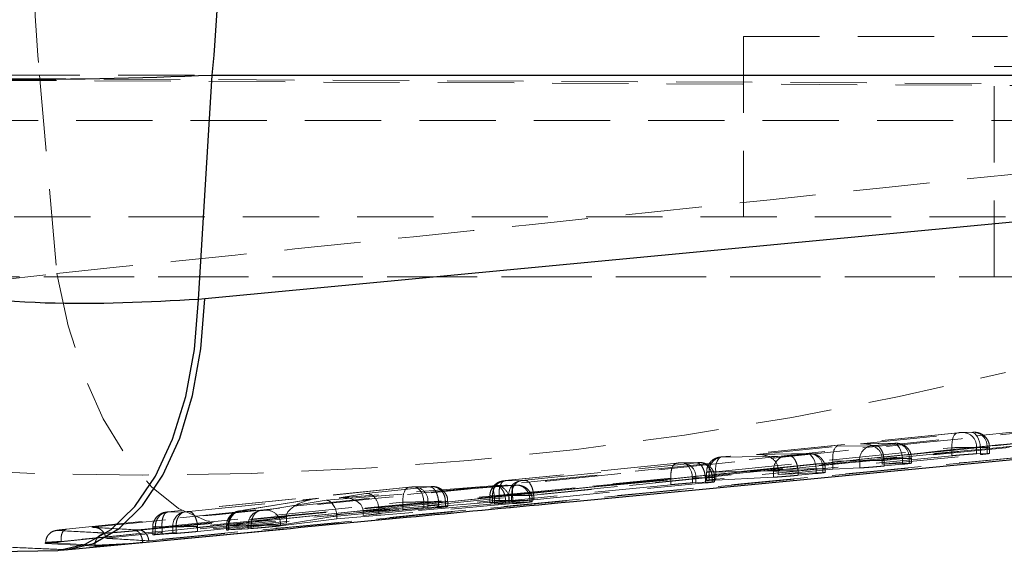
# Model space of a CAD drawing. Header units: millimetres. Extents: x 27 to 395, y 15 to 279.
# Tile 11 of 30: x 113.81 to 130.2, y 97.52 to 106.4. Entities that reach past the tile are written whole.
import ezdxf

# ---------------------------------------------------------------- set-up
doc = ezdxf.new("R2010")
doc.units = ezdxf.units.MM
doc.linetypes.add('HIDDEN', pattern=[1.905, 1.27, -0.635])

msp = doc.modelspace()

# ---------------------------------------------------------------- linework, layer by layer
at = {"color": 7, "linetype": 'HIDDEN', "lineweight": 18}
for p, q in [((125.8582, 106.1189), (130.2586, 106.1189)), ((125.8582, 106.1189), (125.8582, 103.1189)), ((130.0315, 105.6189), (134.9798, 105.6189)), ((130.0315, 102.1189), (130.0315, 105.6189)), ((94.1005, 105.4873), (140.6687, 105.2523)), ((114.138, 105.4751), (106.0465, 105.4751)), ((146.9618, 105.2523), (107.972, 105.448)), ((114.138, 105.4751), (114.4277, 102.1756)), ((135.7673, 105.4751), (114.138, 105.4751)), ((142.6893, 104.7189), (104.0978, 104.7189)), ((111.0881, 101.7906), (114.4277, 102.1756)), ((91.3507, 102.1189), (130.0315, 102.1189)), ((101.1075, 102.1189), (130.6082, 102.1189)), ((114.4993, 97.7079), (136.9592, 100.0271)), ((115.959, 97.7234), (140.1999, 100.0431)), ((129.4296, 99.5228), (125.4965, 99.1213)), ((129.4349, 99.5231), (125.5018, 99.1216)), ((127.8089, 99.3379), (129.6607, 99.5269)), ((129.4349, 99.5231), (129.4296, 99.5228)), ((129.6792, 99.5309), (129.5035, 99.528)), ((129.6951, 99.5319), (129.5194, 99.5289)), ((129.6792, 99.5309), (129.6951, 99.5319)), ((130.283, 99.2765), (115.7337, 97.8923)), ((125.3974, 98.8726), (129.3305, 99.2741)), ((126.0744, 99.1608), (127.4187, 99.298)), ((127.4187, 99.298), (127.9913, 99.3077)), ((128.3819, 99.3475), (127.8089, 99.3379)), ((128.3979, 99.3485), (127.834, 99.339)), ((128.0598, 99.3125), (128.3634, 99.3435)), ((129.8054, 99.2779), (128.1697, 99.1109)), ((128.3979, 99.3485), (128.3819, 99.3475)), ((129.3305, 99.2741), (129.3305, 99.1405)), ((129.74, 99.2789), (129.9161, 99.2819)), ((129.74, 99.2789), (129.74, 99.1726)), ((129.8054, 99.2779), (129.8054, 99.16)), ((129.9161, 99.2819), (129.9161, 99.1797)), ((129.9558, 99.1791), (129.9558, 99.2814)), ((122.222, 98.7313), (125.082, 99.0233)), ((124.8202, 99.0228), (124.8285, 99.0235)), ((124.8297, 99.0231), (124.8202, 99.0228)), ((125.1024, 99.0277), (124.8297, 99.0231)), ((125.1184, 99.0287), (124.8456, 99.0241)), ((125.1024, 99.0277), (125.1184, 99.0285)), ((129.3305, 99.1405), (125.3974, 98.7484)), ((125.4833, 99.1176), (126.5559, 99.1357)), ((125.5018, 99.1216), (125.4965, 99.1213)), ((126.9464, 99.1755), (126.0744, 99.1608)), ((126.9624, 99.1765), (126.0995, 99.1619)), ((127.3465, 99.0269), (126.4352, 98.9339)), ((126.6244, 99.1405), (126.928, 99.1715)), ((126.9624, 99.1765), (126.9464, 99.1755)), ((127.7951, 99.0587), (127.3459, 99.0511)), ((127.3465, 99.0269), (127.3465, 98.9174)), ((127.7951, 99.0587), (127.7951, 98.9379)), ((128.1704, 98.9987), (129.8054, 99.16)), ((128.1704, 99.091), (128.6189, 99.0985)), ((128.1704, 99.091), (128.1704, 98.9987)), ((128.5081, 99.0945), (128.2045, 99.0635)), ((128.2045, 99.0635), (128.2046, 99.0635)), ((128.2046, 99.0635), (128.2046, 98.97)), ((128.5081, 99.0945), (128.5081, 98.9995)), ((128.6189, 99.0985), (128.6189, 99.0184)), ((128.6585, 99.0181), (128.6585, 99.0981)), ((129.9161, 99.1797), (129.74, 99.1726)), ((129.9424, 99.1804), (129.9161, 99.1797)), ((124.7538, 99.0179), (121.8908, 98.7256)), ((124.756, 99.0179), (121.8963, 98.7259)), ((125.247, 98.869), (125.247, 98.7298)), ((126.3596, 98.8867), (125.2866, 98.8686)), ((125.2866, 98.8686), (125.2866, 98.73)), ((125.3974, 98.8726), (125.3974, 98.7484)), ((126.3596, 98.8867), (126.3596, 98.7829)), ((126.4359, 98.9139), (127.1834, 98.9265)), ((126.4359, 98.8276), (127.3465, 98.9174)), ((126.4359, 98.9139), (126.4359, 98.8276)), ((127.1834, 98.8629), (126.4359, 98.8276)), ((127.0727, 98.9225), (126.7691, 98.8915)), ((126.7691, 98.8915), (126.7691, 98.8152)), ((126.7691, 98.8915), (126.7691, 98.8915)), ((127.0727, 98.9225), (127.0727, 98.8446)), ((127.1834, 98.9265), (127.1834, 98.8629)), ((127.2096, 98.8638), (127.1834, 98.8629)), ((127.223, 98.8628), (127.223, 98.926)), ((127.3465, 98.9174), (127.7951, 98.9379)), ((128.6189, 99.0184), (128.1704, 98.9987)), ((128.2046, 98.97), (128.5081, 98.9995)), ((128.6451, 99.0192), (128.6189, 99.0184)), ((121.7918, 98.4769), (124.6516, 98.7688)), ((121.8764, 98.7216), (122.149, 98.7262)), ((121.8963, 98.7259), (121.8914, 98.7238)), ((122.149, 98.7262), (122.1572, 98.7264)), ((125.2267, 98.7743), (122.367, 98.4824)), ((124.6516, 98.7688), (124.6516, 98.7689)), ((124.6516, 98.7688), (124.6516, 98.6586)), ((125.0091, 98.7738), (125.0091, 98.6889)), ((125.0668, 98.7741), (125.3399, 98.7787)), ((125.0668, 98.7741), (125.0668, 98.6925)), ((125.3399, 98.7063), (125.0668, 98.6925)), ((125.2268, 98.7743), (125.2267, 98.7743)), ((125.2268, 98.7743), (125.2268, 98.688)), ((125.2866, 98.73), (126.3596, 98.7829)), ((125.3399, 98.7787), (125.3399, 98.7063)), ((125.366, 98.7073), (125.3399, 98.7063)), ((125.3797, 98.7064), (125.3797, 98.7783)), ((126.7691, 98.8152), (127.0727, 98.8446)), ((120.2901, 98.6158), (116.2775, 98.2062)), ((120.2953, 98.6161), (116.2831, 98.2065)), ((118.9117, 98.3987), (122.0157, 98.6428)), ((121.6802, 98.6417), (119.1304, 98.4406)), ((121.6807, 98.6419), (119.1442, 98.4419)), ((119.5729, 98.513), (120.6395, 98.6219)), ((120.2953, 98.6161), (120.2901, 98.6158)), ((120.3689, 98.6214), (120.3581, 98.621)), ((120.6599, 98.6263), (120.3689, 98.6214)), ((120.6759, 98.6272), (120.3849, 98.6223)), ((120.6599, 98.6263), (120.6759, 98.627)), ((121.7135, 98.6439), (121.6802, 98.6417)), ((121.6802, 98.6417), (121.6807, 98.6419)), ((121.7237, 98.6443), (121.7135, 98.6439)), ((122.0672, 98.6501), (121.7237, 98.6443)), ((122.0832, 98.651), (121.7397, 98.6452)), ((124.6516, 98.6586), (121.7918, 98.3756)), ((122.367, 98.408), (125.2268, 98.688)), ((125.0668, 98.6925), (125.0091, 98.6889)), ((116.1785, 97.9575), (120.191, 98.3671)), ((116.6268, 98.2122), (118.7879, 98.4328)), ((118.74, 98.4261), (117.4677, 98.2224)), ((118.7879, 98.4328), (117.4871, 98.2246)), ((117.9061, 98.2363), (118.9117, 98.3987)), ((122.021, 98.3939), (119.0865, 98.1631)), ((119.1304, 98.4406), (119.5729, 98.513)), ((119.5264, 98.2201), (121.7146, 98.3927)), ((120.7843, 98.3728), (119.7878, 98.2711)), ((120.191, 98.3671), (120.191, 98.2419)), ((120.5396, 98.3719), (120.5396, 98.2727)), ((120.6061, 98.3724), (120.8974, 98.3773)), ((120.6061, 98.3724), (120.6061, 98.2773)), ((120.7843, 98.3728), (120.7843, 98.3728)), ((120.7843, 98.3728), (120.7843, 98.2772)), ((120.8974, 98.3773), (120.8974, 98.2946)), ((120.9372, 98.2953), (120.9372, 98.3768)), ((121.6393, 98.473), (121.6393, 98.3574)), ((121.9525, 98.4771), (121.6794, 98.4725)), ((121.6794, 98.4725), (121.6794, 98.3581)), ((121.6794, 98.3581), (121.9525, 98.3737)), ((121.7146, 98.3927), (121.7146, 98.3371)), ((121.7917, 98.4769), (121.7918, 98.4769)), ((121.7918, 98.4769), (121.7918, 98.3756)), ((121.8997, 98.3949), (121.8997, 98.3949)), ((121.8997, 98.3949), (121.8997, 98.3519)), ((121.9525, 98.4771), (121.9525, 98.3737)), ((121.9525, 98.3737), (121.9988, 98.3767)), ((121.9609, 98.3952), (122.3049, 98.4011)), ((121.9609, 98.3952), (121.9609, 98.3559)), ((122.3049, 98.3752), (121.9609, 98.3559)), ((121.9988, 98.4774), (121.9988, 98.4774)), ((121.9988, 98.4774), (121.9988, 98.3767)), ((122.0212, 98.3938), (122.021, 98.3939)), ((122.0212, 98.3938), (122.0212, 98.3427)), ((122.3049, 98.4011), (122.3049, 98.401)), ((122.3049, 98.401), (122.3049, 98.3752)), ((122.3445, 98.3758), (122.3445, 98.4006)), ((122.367, 98.4824), (122.367, 98.4823)), ((122.367, 98.4823), (122.367, 98.408)), ((120.191, 98.2419), (116.1785, 97.8405)), ((116.2631, 98.2021), (116.5541, 98.207)), ((116.2831, 98.2065), (116.2781, 98.2044)), ((116.5541, 98.207), (116.5635, 98.2074)), ((117.4685, 98.2194), (117.4871, 98.2246)), ((117.4895, 98.2229), (117.8102, 98.2283)), ((117.8102, 98.2283), (117.8181, 98.2285)), ((119.0879, 98.0881), (122.0212, 98.3427)), ((121.7146, 98.3371), (119.5264, 98.1456)), ((119.7882, 98.2585), (119.5264, 98.2157)), ((119.5264, 98.2157), (119.5264, 98.1456)), ((119.7882, 98.1786), (120.7843, 98.2772)), ((119.7882, 98.2585), (119.7882, 98.1786)), ((120.6061, 98.2773), (120.5396, 98.2727)), ((120.8974, 98.2946), (120.6061, 98.2773)), ((120.9235, 98.2958), (120.8974, 98.2946)), ((121.9609, 98.3559), (121.8997, 98.3519)), ((118.249, 98.114), (116.7716, 97.9632)), ((117.28, 97.9755), (118.2494, 98.1307)), ((119.0879, 98.1381), (118.1537, 97.9872)), ((118.1537, 97.974), (119.0879, 98.0881)), ((118.249, 98.114), (118.249, 98.0262)), ((119.0879, 98.1381), (119.0879, 98.0881)), ((119.5264, 98.1456), (119.7882, 98.1786)), ((117.3875, 98.0044), (113.5952, 97.6198)), ((116.026, 97.9536), (116.026, 97.8229)), ((116.3573, 97.958), (116.066, 97.9531)), ((116.0661, 97.9531), (116.0661, 97.8243)), ((116.1784, 97.9575), (116.1785, 97.9575)), ((116.1785, 97.9575), (116.1785, 97.8405)), ((116.3573, 97.958), (116.3573, 97.8438)), ((116.4128, 97.9584), (116.4128, 97.9583)), ((116.4128, 97.9583), (116.4128, 97.8479)), ((116.7716, 97.9632), (116.7717, 97.9632)), ((116.7717, 97.8799), (118.249, 98.0262)), ((116.7717, 97.9632), (116.7717, 97.8799)), ((117.2522, 97.9743), (117.2522, 97.904)), ((117.28, 97.908), (117.2572, 97.9049)), ((118.249, 98.0262), (117.28, 97.908)), ((117.28, 97.9756), (117.28, 97.9755)), ((117.28, 97.9755), (117.28, 97.908)), ((117.6135, 97.9793), (117.2921, 97.9738)), ((117.2921, 97.9738), (117.2921, 97.905)), ((117.2921, 97.9738), (117.2921, 97.9738)), ((117.2921, 97.905), (117.6135, 97.9256)), ((117.6135, 97.9793), (117.6135, 97.9256)), ((117.6135, 97.9256), (117.6642, 97.9292)), ((117.6642, 97.9795), (117.6642, 97.9292)), ((117.6642, 97.9795), (117.6642, 97.9795)), ((118.1537, 97.9872), (118.1537, 97.974)), ((114.4993, 97.7142), (114.4993, 97.7079)), ((114.5833, 97.576), (116.9632, 97.8033)), ((116.9632, 97.8033), (115.8583, 97.698)), ((115.9584, 97.7298), (115.959, 97.7234)), ((116.0661, 97.8243), (116.3573, 97.8438)), ((116.3573, 97.8438), (116.4128, 97.8479)), ((114.241, 97.6953), (115.0605, 97.6502)), ((114.241, 97.6953), (114.241, 97.677)), ((115.0605, 97.633), (114.241, 97.677)), ((114.2411, 97.677), (114.2441, 97.6779)), ((114.4447, 97.5636), (114.5833, 97.576)), ((115.0605, 97.6502), (115.0605, 97.633))]:
    msp.add_line(p, q, dxfattribs=at)
at = {"color": 7, "linetype": 'Continuous', "lineweight": 25}
for p, q in [((116.7875, 101.7416), (117.015, 105.4784)), ((117.015, 105.4784), (145.3848, 105.4784)), ((145.1399, 104.4379), (116.8901, 101.751)), ((116.8901, 101.751), (116.7875, 101.7416)), ((111.9526, 97.5163), (114.4447, 97.5636)), ((114.4804, 97.5677), (114.6779, 97.5846))]:
    msp.add_line(p, q, dxfattribs=at)
at = {"color": 7, "linetype": 'HIDDEN', "lineweight": 18, "flags": 128}
for points in [[(114.4277, 102.1756), (114.6148, 101.3048), (114.8751, 100.4898), (115.2005, 99.7565), (115.5805, 99.1283), (116.0031, 98.6253), (116.4548, 98.2634), (116.9212, 98.0542), (117.3875, 98.0044)], [(129.4296, 99.5228), (129.4111, 99.518), (129.389, 99.5036), (129.3695, 99.4804), (129.3532, 99.4494), (129.3407, 99.4118), (129.3326, 99.3689), (129.3292, 99.3224), (129.3305, 99.2741)], [(129.6607, 99.5269), (129.6855, 99.5225), (129.7101, 99.5086), (129.7336, 99.4857), (129.755, 99.4547), (129.7735, 99.4169), (129.7885, 99.3737), (129.7992, 99.3267), (129.8054, 99.2779)], [(128.5081, 99.0945), (128.502, 99.1434), (128.4912, 99.1903), (128.4762, 99.2335), (128.4577, 99.2713), (128.4363, 99.3023), (128.4128, 99.3252), (128.3882, 99.3391), (128.3634, 99.3435)], [(124.8285, 99.0235), (124.855, 99.0217), (124.8892, 99.01), (124.9213, 98.9883), (124.95, 98.9575), (124.974, 98.9189), (124.9923, 98.8741), (125.0042, 98.825), (125.0091, 98.7738)], [(125.4965, 99.1213), (125.478, 99.1165), (125.4559, 99.102), (125.4364, 99.0789), (125.42, 99.0479), (125.4076, 99.0103), (125.3995, 98.9674), (125.3961, 98.9209), (125.3974, 98.8726)], [(127.0727, 98.9225), (127.0665, 98.9713), (127.0557, 99.0183), (127.0408, 99.0615), (127.0223, 99.0993), (127.0008, 99.1303), (126.9774, 99.1532), (126.9528, 99.1671), (126.928, 99.1715)], [(120.2901, 98.6158), (120.2716, 98.611), (120.2495, 98.5966), (120.2299, 98.5734), (120.2136, 98.5424), (120.2012, 98.5048), (120.1931, 98.4619), (120.1897, 98.4154), (120.191, 98.3671)], [(120.3581, 98.621), (120.3914, 98.6198), (120.4241, 98.6081), (120.4548, 98.5864), (120.4824, 98.5555), (120.5055, 98.5169), (120.5232, 98.4722), (120.5347, 98.4231), (120.5396, 98.3719)], [(116.9632, 97.8033), (117.5428, 97.8585), (122.7592, 98.3554)], [(114.2414, 97.6957), (114.2411, 97.6953), (114.2411, 97.6953), (114.2411, 97.6953)]]:
    msp.add_lwpolyline(points, dxfattribs=at)
at = {"color": 7, "linetype": 'Continuous', "lineweight": 25, "flags": 128}
for points in [[(114.4447, 97.5636), (114.9006, 97.6658), (115.3315, 97.9114), (115.7249, 98.2932), (116.0696, 98.8002), (116.3554, 99.4176), (116.5742, 100.1277), (116.7197, 100.9099), (116.7875, 101.7416)], [(114.5833, 97.576), (115.0364, 97.6805), (115.4637, 97.9275), (115.8528, 98.3098), (116.1927, 98.8165), (116.4734, 99.433), (116.687, 100.1415), (116.8272, 100.9217), (116.8901, 101.751)], [(122.7592, 98.3554), (123.0312, 98.3813), (130.4063, 99.0838)]]:
    msp.add_lwpolyline(points, dxfattribs=at)
at = {"color": 7, "linetype": 'HIDDEN', "lineweight": 18}
for centre, radius, start, end in [((144.3886, 108.1189), 30.3659, 175.00524, 184.99476), ((115.8579, 160.1557), 61.3368, 256.45324, 283.54676), ((129.5079, 99.2953), 0.2327, 355.96179, 91.09709), ((129.6817, 99.2973), 0.2349, 356.23192, 86.72528), ((128.0321, 99.0737), 0.2375, 99.88781, 183.62399), ((128.3845, 99.114), 0.2349, 356.22935, 86.73168), ((124.8344, 98.7903), 0.2329, 356.01976, 91.17738), ((125.5238, 98.8834), 0.2377, 99.83163, 183.5743), ((126.5966, 98.9017), 0.2375, 99.88715, 183.62339), ((126.949, 98.9419), 0.2349, 356.2294, 86.73142), ((122.1897, 98.4921), 0.2376, 99.84934, 183.59565), ((120.3738, 98.3885), 0.2329, 356.0284, 91.18918), ((120.6182, 98.3707), 1.0966, 1.14825, 14.31834), ((121.7285, 98.4114), 0.2329, 356.02242, 91.18214), ((116.5946, 97.9728), 0.2377, 99.80634, 183.56283), ((117.8507, 97.994), 0.2377, 99.81228, 183.56512), ((117.9083, 97.9908), 0.2455, 359.16879, 90.49702)]:
    msp.add_arc(centre, radius, start, end, dxfattribs=at)
at = {"color": 7, "linetype": 'Continuous', "lineweight": 25}
msp.add_arc((89.6505, 108.1189), 27.4916, 354.48838, 5.51162, dxfattribs=at)
msp.add_ellipse((106.9955, 108.1189), major_axis=(18.4002, -0.9214), ratio=0.1388682, start_param=4.8269707, end_param=5.2951582, dxfattribs=at)
at = {"color": 7, "linetype": 'HIDDEN', "lineweight": 18}
for centre, major_axis, ratio, start_param, end_param in [((127.4388, 99.049), (-0.0148, 0.2498), 0.3702639, 0.0579488, 1.5404478), ((127.8291, 99.0889), (0.3407, 0.0202), 0.7318162, 0.0073652, 1.5865148), ((126.0946, 98.9118), (0.3407, 0.0202), 0.7318162, 0.0073652, 1.5865148), ((127.222, 99.0269), (0, 0.251), 0.4961044, 4.7124122, 4.8090628), ((124.807, 98.7697), (0.2993, 0.004), 0.0060635, 0.5214398, 0.82969), ((118.8081, 98.1838), (0.5579, 0.0731), 0.4435864, 1.5488449, 3.0619567), ((118.9319, 98.1497), (-0.0298, 0.2483), 0.6204179, 4.6919342, 6.2211077), ((119.1506, 98.1916), (0.3747, 0.0453), 0.661715, 6.2157849, 7.8277702), ((119.5931, 98.264), (-0.0329, 0.2479), 0.7776869, 4.6383453, 6.2174949), ((120.347, 98.3681), (0.2985, 0.0039), 0.0059765, 0.5214696, 0.8691945), ((121.6973, 98.3904), (0.3045, 0.0044), 0.0065853, 0.8435825, 1.5139301), ((121.7013, 98.3909), (0.299, 0.004), 0.0060301, 0.5214491, 0.8453828), ((122.2182, 98.4822), (0.3066, 0.0046), 0.0067881, 3.6631231, 3.9149057), ((119.2595, 98.2094), (0.2628, 0.0505), 0.9342837, 6.1055629, 6.1231233), ((119.4203, 98.2357), (0.3668, 0.0422), 0.6761838, 6.2055988, 6.2559948), ((118.4319, 98.1454), (0.0456, 0.2509), 0.7061343, 1.7569086, 1.8229454), ((118.8206, 98.1317), (0.263, 0.0507), 0.9333029, 6.1052, 6.2049718), ((116.6191, 97.9626), (0.3017, 0.0042), 0.0063058, 3.6629727, 3.9593298), ((117.8756, 97.9839), (0.3021, 0.0042), 0.0063455, 3.6629801, 3.9373255)]:
    msp.add_ellipse(centre, major_axis=major_axis, ratio=ratio, start_param=start_param, end_param=end_param, dxfattribs=at)
for points, knots in [([(114.4277, 102.1756), (119.7073, 102.7182), (126.7992, 103.4471), (133.8862, 104.2051), (135.6973, 104.3988)], [0, 0, 0, 0, 0.74445039, 1, 1, 1, 1]), ([(130.2253, 103.1189), (128.7797, 103.1189), (125.873, 103.1189), (121.9678, 103.1189), (118.6208, 103.1189), (115.5785, 103.1189), (112.2537, 103.1189), (108.6418, 103.1189), (105.0323, 103.1189), (102.6709, 103.1189), (101.4904, 103.1189)], [0, 0, 0, 0, 0.1544588, 0.3105626, 0.405135, 0.4999838, 0.6235772, 0.7471654, 0.8736032, 1, 1, 1, 1]), ([(114.5821, 97.9163), (119.779, 98.4458), (127.2666, 99.2088), (134.7532, 99.991), (137.0435, 100.2303)], [0, 0, 0, 0, 0.6940826, 1, 1, 1, 1]), ([(137.0855, 100.2074), (133.4011, 99.8271), (126.0435, 99.0675), (118.6853, 98.322), (115.0118, 97.9499)], [0, 0, 0, 0, 0.50076011, 1, 1, 1, 1]), ([(115.7689, 97.9052), (119.9077, 98.3018), (128.1375, 99.0905), (136.3669, 99.8734), (140.4577, 100.2626)], [0, 0, 0, 0, 0.502896, 1, 1, 1, 1]), ([(136.9587, 100.0282), (134.6687, 99.7889), (127.183, 99.0066), (119.6959, 98.2437), (114.4993, 97.7142)], [0, 0, 0, 0, 0.3059263, 1, 1, 1, 1]), ([(140.1999, 100.0446), (136.1648, 99.6606), (128.0856, 98.8919), (120.003, 98.1175), (115.9589, 97.7298), (115.9584, 97.7298)], [0, 0, 0, 0, 0.4994087, 0.9999387, 1, 1, 1, 1]), ([(137.7365, 100.1328), (136.2211, 99.9706), (129.4496, 99.2453), (122.6587, 98.5467), (117.3875, 98.0044)], [0, 0, 0, 0, 0.22378, 1, 1, 1, 1]), ([(137.027, 99.9897), (137.0134, 99.9883), (136.5333, 99.9386), (134.1872, 99.6962), (126.9399, 98.9515), (120.1584, 98.2647), (115.2433, 97.7669)], [0, 0, 0, 0, 0.0018692, 0.0661232, 0.3231391, 1, 1, 1, 1]), ([(129.519, 99.5289), (129.5072, 99.5284), (129.4878, 99.5277), (129.4565, 99.5253), (129.4376, 99.5236), (129.4292, 99.5227), (129.4271, 99.5225)], [0, 0, 0, 0, 0.4332727, 0.7069453, 0.926362, 1, 1, 1, 1]), ([(129.5035, 99.528), (129.5013, 99.5279), (129.4959, 99.5278), (129.4833, 99.5271), (129.4672, 99.526), (129.4501, 99.5246), (129.44, 99.5236), (129.4349, 99.5231)], [0, 0, 0, 0, 0.1491617, 0.3656824, 0.5784489, 0.7885809, 1, 1, 1, 1]), ([(129.6607, 99.5269), (129.6636, 99.5272), (129.6711, 99.528), (129.6804, 99.5292), (129.6859, 99.5302), (129.686, 99.5309), (129.6814, 99.5309), (129.6792, 99.5309)], [0, 0, 0, 0, 0.1304894, 0.3461701, 0.5658355, 0.7885241, 1, 1, 1, 1]), ([(129.9517, 99.2815), (129.9523, 99.2983), (129.954, 99.3442), (129.9247, 99.4093), (129.8798, 99.465), (129.8315, 99.4999), (129.7862, 99.5197), (129.7475, 99.529), (129.7179, 99.5318), (129.7023, 99.5319), (129.696, 99.5319), (129.6949, 99.5319), (129.6949, 99.5319), (129.6948, 99.5319)], [0, 0, 0, 0, 0.1238801, 0.3361348, 0.5063169, 0.6498845, 0.770714, 0.8691669, 0.9435448, 0.9900996, 0.9992736, 0.9999008, 1, 1, 1, 1]), ([(127.9913, 99.3077), (127.9947, 99.3078), (128.0015, 99.308), (128.0168, 99.3089), (128.0338, 99.3102), (128.0488, 99.3114), (128.0569, 99.3122), (128.0598, 99.3125)], [0, 0, 0, 0, 0.2189272, 0.4378529, 0.6566735, 0.8726888, 1, 1, 1, 1]), ([(128.2045, 99.0635), (128.2001, 99.0963), (128.1913, 99.1619), (128.1559, 99.2445), (128.1099, 99.302), (128.0765, 99.309), (128.0598, 99.3125)], [0, 0, 0, 0, 0.24999942, 0.49999623, 0.74998931, 1, 1, 1, 1]), ([(128.3634, 99.3435), (128.3663, 99.3438), (128.3738, 99.3446), (128.383, 99.3458), (128.3886, 99.3469), (128.3887, 99.3475), (128.3841, 99.3475), (128.3819, 99.3475)], [0, 0, 0, 0, 0.1301828, 0.3457617, 0.565499, 0.7884108, 1, 1, 1, 1]), ([(128.6544, 99.0981), (128.655, 99.1152), (128.6566, 99.1612), (128.6272, 99.2263), (128.5822, 99.2819), (128.5339, 99.3166), (128.4886, 99.3364), (128.45, 99.3456), (128.4204, 99.3484), (128.4049, 99.3485), (128.3987, 99.3485), (128.3976, 99.3485), (128.3975, 99.3485), (128.3975, 99.3485)], [0, 0, 0, 0, 0.1252804, 0.3372075, 0.5072002, 0.6506273, 0.7713242, 0.86964, 0.9438591, 0.9902724, 0.9995891, 0.9999669, 1, 1, 1, 1]), ([(129.3305, 99.2741), (129.3306, 99.2741), (129.3599, 99.2746), (129.4241, 99.2756), (129.5259, 99.2768), (129.6223, 99.2786), (129.6946, 99.277), (129.7287, 99.2814), (129.74, 99.2789), (129.74, 99.2789)], [0, 0, 0, 0, 0.0001281, 0.2159026, 0.4282864, 0.6399237, 0.8532038, 0.9998712, 1, 1, 1, 1]), ([(129.9161, 99.2819), (129.9161, 99.2819), (129.9328, 99.2819), (129.9566, 99.2819), (129.9579, 99.2813), (129.9241, 99.28), (129.8677, 99.2795), (129.8232, 99.2776), (129.8054, 99.2779), (129.8054, 99.2779)], [0, 0, 0, 0, 0.00012805, 0.21465529, 0.43279779, 0.65160614, 0.8686569, 0.99987193, 1, 1, 1, 1]), ([(124.7871, 99.0208), (124.7864, 99.0208), (124.7765, 99.0201), (124.7634, 99.0188), (124.7529, 99.0178), (124.7509, 99.0176)], [0, 0, 0, 0, 0.0533952, 0.8207485, 1, 1, 1, 1]), ([(124.8202, 99.0228), (124.8152, 99.0225), (124.8051, 99.022), (124.7864, 99.0206), (124.7693, 99.0192), (124.7599, 99.0183), (124.756, 99.0179)], [0, 0, 0, 0, 0.2717007, 0.5434526, 0.8130835, 1, 1, 1, 1]), ([(124.8272, 99.0234), (124.8225, 99.0232), (124.8108, 99.0226), (124.7959, 99.0215), (124.7871, 99.0208)], [0, 0, 0, 0, 0.4082719, 1, 1, 1, 1]), ([(124.8458, 99.0241), (124.8442, 99.024), (124.8385, 99.0239), (124.8327, 99.0237), (124.8284, 99.0235)], [0, 0, 0, 0, 0.2688234, 1, 1, 1, 1]), ([(125.082, 99.0233), (125.0851, 99.0236), (125.0934, 99.0245), (125.1035, 99.0258), (125.1086, 99.0267), (125.11, 99.0274), (125.1083, 99.0278), (125.104, 99.0277), (125.1024, 99.0277)], [0, 0, 0, 0, 0.1289292, 0.3432757, 0.5575444, 0.6511449, 0.870314, 1, 1, 1, 1]), ([(125.2267, 98.7743), (125.2232, 98.8023), (125.2161, 98.8583), (125.189, 98.9329), (125.1604, 98.9775), (125.1248, 99.0138), (125.1007, 99.0192), (125.082, 99.0233)], [0, 0, 0, 0, 0.21377176, 0.42754079, 0.64132032, 0.72138266, 1, 1, 1, 1]), ([(125.3756, 98.7783), (125.3765, 98.7921), (125.3794, 98.8354), (125.3524, 98.8994), (125.3084, 98.9573), (125.2603, 98.9938), (125.2148, 99.0149), (125.1754, 99.0251), (125.145, 99.0285), (125.125, 99.0288), (125.1151, 99.0286), (125.1121, 99.0286), (125.111, 99.0286)], [0, 0, 0, 0, 0.0975819, 0.3061862, 0.4724809, 0.6124711, 0.7304653, 0.8269009, 0.9011666, 0.9497198, 0.9816601, 1, 1, 1, 1]), ([(125.1184, 99.0285), (125.1201, 99.0286), (125.1372, 99.0295), (125.1787, 99.0228), (125.2393, 98.9949), (125.2946, 98.9378), (125.3324, 98.8631), (125.3374, 98.8068), (125.3399, 98.7787)], [0, 0, 0, 0, 0.0149746, 0.1492298, 0.3619214, 0.5746166, 0.7873055, 1, 1, 1, 1]), ([(125.488, 99.1198), (125.4743, 99.1185), (125.4429, 99.1153), (125.3828, 99.0949), (125.3232, 99.0542), (125.2741, 98.9908), (125.2469, 98.9237), (125.2501, 98.8818), (125.251, 98.869)], [0, 0, 0, 0, 0.1263445, 0.2912302, 0.4658613, 0.6790221, 0.9017026, 1, 1, 1, 1]), ([(125.5018, 99.1216), (125.4989, 99.1213), (125.4914, 99.1205), (125.4821, 99.1193), (125.4765, 99.1183), (125.4765, 99.1176), (125.481, 99.1176), (125.4833, 99.1176)], [0, 0, 0, 0, 0.1312396, 0.3467034, 0.5660895, 0.7885969, 1, 1, 1, 1]), ([(126.5559, 99.1357), (126.5592, 99.1358), (126.566, 99.136), (126.5813, 99.1369), (126.5983, 99.1381), (126.6133, 99.1394), (126.6214, 99.1402), (126.6244, 99.1405)], [0, 0, 0, 0, 0.2188612, 0.4376882, 0.6565797, 0.8727027, 1, 1, 1, 1]), ([(126.6244, 99.1405), (126.6411, 99.137), (126.6744, 99.13), (126.7204, 99.0725), (126.7558, 98.9899), (126.7646, 98.9243), (126.7691, 98.8915)], [0, 0, 0, 0, 0.2500086, 0.5000059, 0.7499998, 1, 1, 1, 1]), ([(126.928, 99.1715), (126.9308, 99.1718), (126.9383, 99.1726), (126.9476, 99.1738), (126.9532, 99.1748), (126.9532, 99.1755), (126.9486, 99.1755), (126.9464, 99.1755)], [0, 0, 0, 0, 0.1297932, 0.3453832, 0.5651345, 0.7883261, 1, 1, 1, 1]), ([(127.2215, 98.9265), (127.2195, 98.9537), (127.2155, 99.0077), (127.1777, 99.0753), (127.1308, 99.1232), (127.0831, 99.1525), (127.0396, 99.1684), (127.0037, 99.1751), (126.9792, 99.1765), (126.9673, 99.1766), (126.9631, 99.1765), (126.9621, 99.1765), (126.9621, 99.1765)], [0, 0, 0, 0, 0.1999071, 0.3958665, 0.5563589, 0.6923377, 0.8058383, 0.8968431, 0.9620207, 0.9906977, 0.9999669, 1, 1, 1, 1]), ([(128.2045, 99.0635), (128.1861, 99.0632), (128.1369, 99.0624), (128.0463, 99.0613), (127.9444, 99.0594), (127.856, 99.0607), (127.8117, 99.055), (127.7951, 99.0587), (127.7951, 99.0587)], [0, 0, 0, 0, 0.13105039, 0.35067599, 0.5690306, 0.78471764, 0.99987114, 1, 1, 1, 1]), ([(128.6189, 99.0985), (128.6189, 99.0985), (128.6355, 99.0985), (128.6593, 99.0985), (128.6606, 99.0979), (128.6268, 99.0965), (128.5703, 99.0963), (128.5259, 99.0939), (128.5081, 99.0945), (128.5081, 99.0945)], [0, 0, 0, 0, 0.0001281, 0.2146774, 0.433093, 0.6520797, 0.8690673, 0.9998719, 1, 1, 1, 1]), ([(129.74, 99.1726), (129.7202, 99.1716), (129.6806, 99.1696), (129.5906, 99.1633), (129.4905, 99.1553), (129.3998, 99.1473), (129.35, 99.1424), (129.3305, 99.1405)], [0, 0, 0, 0, 0.2151098, 0.4302064, 0.6457129, 0.8614296, 1, 1, 1, 1]), ([(129.8054, 99.16), (129.8332, 99.1629), (129.8887, 99.1685), (129.9381, 99.1749), (129.9601, 99.1786), (129.9547, 99.1791), (129.9542, 99.1791)], [0, 0, 0, 0, 0.3219778, 0.6440108, 0.9654134, 1, 1, 1, 1]), ([(124.756, 99.0179), (124.7401, 99.0139), (124.7083, 99.0059), (124.6719, 98.9483), (124.6497, 98.8662), (124.651, 98.8013), (124.6516, 98.7689)], [0, 0, 0, 0, 0.2499996, 0.5000047, 0.7499988, 1, 1, 1, 1]), ([(125.2866, 98.8686), (125.2866, 98.8686), (125.27, 98.8686), (125.2462, 98.8686), (125.2449, 98.8691), (125.2787, 98.8708), (125.335, 98.87), (125.3796, 98.8742), (125.3974, 98.8726), (125.3974, 98.8726)], [0, 0, 0, 0, 0.0001281, 0.2146086, 0.432889, 0.651588, 0.8682788, 0.9998715, 1, 1, 1, 1]), ([(126.7691, 98.8915), (126.7506, 98.8912), (126.7014, 98.8904), (126.6108, 98.8893), (126.5089, 98.8874), (126.4205, 98.8887), (126.3762, 98.883), (126.3596, 98.8867), (126.3596, 98.8867)], [0, 0, 0, 0, 0.1311066, 0.3508381, 0.5691443, 0.7846789, 0.9998711, 1, 1, 1, 1]), ([(127.1834, 98.9265), (127.1834, 98.9265), (127.2, 98.9265), (127.2238, 98.9265), (127.2251, 98.9258), (127.1913, 98.9247), (127.1348, 98.9238), (127.0904, 98.9225), (127.0727, 98.9225), (127.0727, 98.9225)], [0, 0, 0, 0, 0.0001281, 0.2146603, 0.4332194, 0.6522422, 0.8690988, 0.9998719, 1, 1, 1, 1]), ([(127.0727, 98.8446), (127.1004, 98.8474), (127.1559, 98.8529), (127.2053, 98.859), (127.2273, 98.8625), (127.2219, 98.8628), (127.2214, 98.8628)], [0, 0, 0, 0, 0.3220275, 0.6440726, 0.9654257, 1, 1, 1, 1]), ([(127.7951, 98.9379), (127.8149, 98.939), (127.8545, 98.9411), (127.9445, 98.9475), (128.0446, 98.9555), (128.1354, 98.9634), (128.1852, 98.9681), (128.2046, 98.97)], [0, 0, 0, 0, 0.2151216, 0.4302329, 0.6457881, 0.8615045, 1, 1, 1, 1]), ([(128.5081, 98.9995), (128.5359, 99.0023), (128.5914, 99.0079), (128.6408, 99.0141), (128.6628, 99.0176), (128.6574, 99.018), (128.6569, 99.0181)], [0, 0, 0, 0, 0.3220224, 0.6440629, 0.9654751, 1, 1, 1, 1]), ([(121.8909, 98.7255), (121.8847, 98.7249), (121.8697, 98.7234), (121.8493, 98.7205), (121.8099, 98.7118), (121.7622, 98.6912), (121.7029, 98.6464), (121.6575, 98.5767), (121.6355, 98.5106), (121.6406, 98.477), (121.6413, 98.4728)], [0, 0, 0, 0, 0.0521348, 0.1266693, 0.2034259, 0.3547655, 0.510319, 0.7478825, 0.9682152, 1, 1, 1, 1]), ([(121.6794, 98.4725), (121.6822, 98.5034), (121.6878, 98.5653), (121.7324, 98.6448), (121.797, 98.7034), (121.85, 98.7155), (121.8764, 98.7216)], [0, 0, 0, 0, 0.2500012, 0.499996, 0.7500034, 1, 1, 1, 1]), ([(121.8914, 98.7238), (121.8772, 98.7202), (121.8472, 98.7124), (121.8122, 98.6562), (121.7899, 98.5743), (121.7911, 98.5094), (121.7917, 98.4769)], [0, 0, 0, 0, 0.229364, 0.4862385, 0.7431197, 1, 1, 1, 1]), ([(121.8963, 98.7259), (121.8937, 98.7257), (121.8863, 98.7249), (121.8764, 98.7237), (121.8694, 98.7225), (121.8685, 98.7217), (121.8723, 98.7215), (121.8758, 98.7215), (121.8764, 98.7216)], [0, 0, 0, 0, 0.110171, 0.3076707, 0.5226847, 0.7376932, 0.9549644, 1, 1, 1, 1]), ([(121.9988, 98.4774), (122.0002, 98.5055), (122.003, 98.5617), (122.0322, 98.6365), (122.0762, 98.6934), (122.1164, 98.7166), (122.1439, 98.7244), (122.152, 98.7256), (122.1572, 98.7264)], [0, 0, 0, 0, 0.2267236, 0.4534486, 0.6801612, 0.9068859, 0.9401907, 1, 1, 1, 1]), ([(122.1572, 98.7264), (122.1603, 98.7266), (122.1679, 98.7269), (122.1832, 98.728), (122.1983, 98.7291), (122.2115, 98.7303), (122.218, 98.731), (122.222, 98.7313)], [0, 0, 0, 0, 0.17373466, 0.43093801, 0.68829814, 0.81107353, 1, 1, 1, 1]), ([(122.367, 98.4824), (122.3625, 98.5152), (122.3536, 98.5808), (122.3181, 98.6634), (122.2721, 98.7208), (122.2387, 98.7278), (122.222, 98.7313)], [0, 0, 0, 0, 0.2499993, 0.5000047, 0.7500032, 1, 1, 1, 1]), ([(125.3399, 98.7787), (125.3399, 98.7787), (125.3503, 98.7787), (125.3724, 98.7788), (125.3826, 98.7784), (125.3745, 98.7777), (125.3464, 98.7768), (125.2896, 98.7755), (125.2447, 98.7746), (125.2269, 98.7743), (125.2268, 98.7743)], [0, 0, 0, 0, 0.00012612, 0.13176626, 0.34657407, 0.43942411, 0.65411319, 0.87046875, 0.99987386, 1, 1, 1, 1]), ([(125.2268, 98.688), (125.2551, 98.6908), (125.3116, 98.6965), (125.3617, 98.7027), (125.3841, 98.7061), (125.3786, 98.7064), (125.3781, 98.7064)], [0, 0, 0, 0, 0.32218983, 0.64440921, 0.96588212, 1, 1, 1, 1]), ([(125.3974, 98.7484), (125.3698, 98.7455), (125.3146, 98.7399), (125.2625, 98.7334), (125.2417, 98.7295), (125.2526, 98.7285), (125.277, 98.7296), (125.2866, 98.73)], [0, 0, 0, 0, 0.2151503, 0.4303358, 0.6449955, 0.8594118, 1, 1, 1, 1]), ([(126.3596, 98.7829), (126.3794, 98.784), (126.4191, 98.7862), (126.5091, 98.7927), (126.6092, 98.8007), (126.6999, 98.8086), (126.7497, 98.8134), (126.7691, 98.8152)], [0, 0, 0, 0, 0.21514084, 0.43025483, 0.64584525, 0.86160515, 1, 1, 1, 1]), ([(120.3339, 98.6196), (120.3307, 98.6194), (120.3181, 98.6185), (120.3023, 98.617), (120.2921, 98.616), (120.2904, 98.6158)], [0, 0, 0, 0, 0.2205728, 0.8643216, 1, 1, 1, 1]), ([(120.3581, 98.621), (120.3548, 98.6208), (120.3466, 98.6203), (120.3308, 98.6192), (120.3121, 98.6177), (120.3009, 98.6166), (120.2953, 98.6161)], [0, 0, 0, 0, 0.1818805, 0.456599, 0.7274723, 1, 1, 1, 1]), ([(120.3654, 98.6216), (120.3595, 98.6213), (120.3497, 98.6208), (120.3384, 98.6199), (120.3339, 98.6196)], [0, 0, 0, 0, 0.6079781, 1, 1, 1, 1]), ([(120.3851, 98.6223), (120.3834, 98.6223), (120.377, 98.6222), (120.3704, 98.6219), (120.3657, 98.6216)], [0, 0, 0, 0, 0.2702319, 1, 1, 1, 1]), ([(120.6395, 98.6219), (120.6426, 98.6222), (120.6509, 98.623), (120.661, 98.6243), (120.6661, 98.6253), (120.6675, 98.626), (120.6658, 98.6263), (120.6615, 98.6263), (120.6599, 98.6263)], [0, 0, 0, 0, 0.1283303, 0.3428579, 0.5573382, 0.6510419, 0.8702337, 1, 1, 1, 1]), ([(120.6395, 98.6219), (120.6509, 98.6202), (120.6748, 98.6169), (120.712, 98.5854), (120.7465, 98.5315), (120.7737, 98.4568), (120.7808, 98.4008), (120.7843, 98.3728)], [0, 0, 0, 0, 0.17231904, 0.35939217, 0.57293128, 0.78646463, 1, 1, 1, 1]), ([(120.9331, 98.3769), (120.934, 98.3905), (120.937, 98.4336), (120.9101, 98.4975), (120.8662, 98.5556), (120.8181, 98.5922), (120.7726, 98.6133), (120.7331, 98.6236), (120.7026, 98.627), (120.6826, 98.6274), (120.6727, 98.6272), (120.6696, 98.6271), (120.6685, 98.6271)], [0, 0, 0, 0, 0.09620868, 0.30511391, 0.47157375, 0.61167607, 0.72977623, 0.82632882, 0.90071643, 0.94941023, 0.98142635, 1, 1, 1, 1]), ([(120.6759, 98.627), (120.6776, 98.6271), (120.6947, 98.628), (120.7362, 98.6213), (120.7968, 98.5935), (120.8521, 98.5364), (120.8899, 98.4616), (120.8949, 98.4054), (120.8974, 98.3773)], [0, 0, 0, 0, 0.0151351, 0.1492184, 0.3619161, 0.5746128, 0.7873071, 1, 1, 1, 1]), ([(121.7135, 98.6439), (121.7204, 98.6443), (121.7371, 98.6455), (121.7724, 98.638), (121.8176, 98.6108), (121.8613, 98.5539), (121.8919, 98.4792), (121.8971, 98.423), (121.8997, 98.3949)], [0, 0, 0, 0, 0.0753423, 0.183585, 0.3876919, 0.5917943, 0.795894, 1, 1, 1, 1]), ([(121.7398, 98.6452), (121.7382, 98.6452), (121.7321, 98.6451), (121.7259, 98.6448), (121.7214, 98.6446)], [0, 0, 0, 0, 0.2695736, 1, 1, 1, 1]), ([(122.021, 98.3939), (122.019, 98.4219), (122.0149, 98.478), (122.0116, 98.5525), (122.011, 98.6093), (122.0126, 98.6322), (122.0144, 98.6408), (122.0151, 98.642), (122.0157, 98.6428)], [0, 0, 0, 0, 0.2205149, 0.4410259, 0.6615459, 0.8820609, 0.9099018, 1, 1, 1, 1]), ([(122.0157, 98.6428), (122.0204, 98.6432), (122.0312, 98.6441), (122.0474, 98.6457), (122.0619, 98.6473), (122.0695, 98.6484), (122.074, 98.6492), (122.0751, 98.6499), (122.0714, 98.6501), (122.0678, 98.6501), (122.0672, 98.6501)], [0, 0, 0, 0, 0.11709616, 0.27335387, 0.429243, 0.58522616, 0.6452104, 0.80618816, 0.96708544, 1, 1, 1, 1]), ([(122.3049, 98.4011), (122.3024, 98.4292), (122.2974, 98.4854), (122.2596, 98.5602), (122.2042, 98.6171), (122.143, 98.6458), (122.0961, 98.6521), (122.0737, 98.6505), (122.0672, 98.6501)], [0, 0, 0, 0, 0.2032184, 0.4064413, 0.6096577, 0.8128707, 0.9462735, 1, 1, 1, 1]), ([(122.3405, 98.4006), (122.3415, 98.4126), (122.345, 98.4546), (122.319, 98.5184), (122.2751, 98.5778), (122.2266, 98.6153), (122.1807, 98.6369), (122.1409, 98.6473), (122.1108, 98.6507), (122.0899, 98.6511), (122.083, 98.651), (122.0802, 98.651)], [0, 0, 0, 0, 0.0869262, 0.304033, 0.4761137, 0.6206333, 0.7426245, 0.8418464, 0.9168436, 0.9661529, 1, 1, 1, 1]), ([(125.0091, 98.6889), (124.9814, 98.687), (124.9259, 98.683), (124.8231, 98.6745), (124.7279, 98.666), (124.6742, 98.6608), (124.6516, 98.6586)], [0, 0, 0, 0, 0.2679504, 0.5359043, 0.8040814, 1, 1, 1, 1]), ([(120.191, 98.3671), (120.191, 98.3671), (120.2208, 98.3676), (120.286, 98.3687), (120.3893, 98.3701), (120.4761, 98.3717), (120.5226, 98.3712), (120.5396, 98.3719), (120.5396, 98.3719)], [0, 0, 0, 0, 0.0001618, 0.2767864, 0.5489298, 0.820987, 0.9998432, 1, 1, 1, 1]), ([(120.8974, 98.3773), (120.8974, 98.3773), (120.9068, 98.3773), (120.9307, 98.3773), (120.94, 98.3769), (120.932, 98.3763), (120.9039, 98.3753), (120.8471, 98.374), (120.8022, 98.3731), (120.7843, 98.3728), (120.7843, 98.3728)], [0, 0, 0, 0, 0.0001224, 0.13168725, 0.34646649, 0.43940345, 0.65416128, 0.87033695, 0.99987389, 1, 1, 1, 1]), ([(121.7918, 98.3756), (121.7638, 98.3727), (121.7077, 98.367), (121.6549, 98.3607), (121.6339, 98.357), (121.645, 98.3564), (121.6697, 98.3576), (121.6794, 98.3581)], [0, 0, 0, 0, 0.2155218, 0.4310758, 0.6460471, 0.8607755, 1, 1, 1, 1]), ([(121.6794, 98.4725), (121.6794, 98.4725), (121.6754, 98.4725), (121.6573, 98.4725), (121.6378, 98.4726), (121.642, 98.4729), (121.6431, 98.473)], [0, 0, 0, 0, 0.0002751, 0.1440546, 0.7823705, 1, 1, 1, 1]), ([(122.367, 98.4823), (122.3669, 98.4823), (122.3452, 98.4819), (122.3065, 98.4813), (122.2319, 98.4801), (122.1463, 98.4789), (122.0592, 98.478), (122.0169, 98.4774), (121.9988, 98.4774), (121.9988, 98.4774)], [0, 0, 0, 0, 0.0001507, 0.1883133, 0.3127155, 0.5699157, 0.8233321, 0.999854, 1, 1, 1, 1]), ([(121.9988, 98.3767), (122.0253, 98.3786), (122.0782, 98.3825), (122.1793, 98.3908), (122.2802, 98.3997), (122.3392, 98.4054), (122.367, 98.408)], [0, 0, 0, 0, 0.256795, 0.5135687, 0.7706563, 1, 1, 1, 1]), ([(122.3049, 98.401), (122.3049, 98.401), (122.309, 98.401), (122.328, 98.4011), (122.349, 98.4009), (122.3429, 98.4002), (122.3182, 98.3993), (122.2756, 98.3982), (122.1955, 98.3966), (122.1065, 98.3951), (122.0465, 98.3942), (122.0213, 98.3938), (122.0212, 98.3938)], [0, 0, 0, 0, 0.0000921, 0.0371228, 0.1938075, 0.3533261, 0.4134546, 0.5706045, 0.7276553, 0.8832361, 0.9999079, 1, 1, 1, 1]), ([(122.0212, 98.3427), (122.0559, 98.3457), (122.1253, 98.3518), (122.2203, 98.3608), (122.2933, 98.3684), (122.3381, 98.3739), (122.3407, 98.3752), (122.3419, 98.3758)], [0, 0, 0, 0, 0.2086363, 0.4172958, 0.6252738, 0.8322795, 1, 1, 1, 1]), ([(122.3439, 98.3763), (122.3387, 98.3764), (122.3318, 98.3767), (122.3104, 98.3755), (122.3049, 98.3752)], [0, 0, 0, 0, 0.744274, 1, 1, 1, 1]), ([(116.2776, 98.2061), (116.2714, 98.2055), (116.2564, 98.2039), (116.236, 98.2011), (116.1967, 98.1924), (116.149, 98.1719), (116.0897, 98.1271), (116.0442, 98.0574), (116.0222, 97.9913), (116.0273, 97.9576), (116.028, 97.9534)], [0, 0, 0, 0, 0.0522224, 0.1266945, 0.2033705, 0.3543903, 0.5098063, 0.7476314, 0.967942, 1, 1, 1, 1]), ([(116.2631, 98.2021), (116.2366, 98.1961), (116.1837, 98.184), (116.1191, 98.1254), (116.0745, 98.0459), (116.0688, 97.984), (116.066, 97.9531)], [0, 0, 0, 0, 0.2499951, 0.4999996, 0.7500008, 1, 1, 1, 1]), ([(116.2781, 98.2044), (116.2639, 98.2007), (116.2339, 98.193), (116.1989, 98.1368), (116.1766, 98.0549), (116.1778, 97.99), (116.1784, 97.9575)], [0, 0, 0, 0, 0.2293536, 0.4862362, 0.7431237, 1, 1, 1, 1]), ([(116.2831, 98.2065), (116.2804, 98.2062), (116.273, 98.2055), (116.2631, 98.2042), (116.2561, 98.203), (116.2552, 98.2023), (116.259, 98.2021), (116.2625, 98.2021), (116.2631, 98.2021)], [0, 0, 0, 0, 0.1105827, 0.3081778, 0.5232022, 0.7380504, 0.9551919, 1, 1, 1, 1]), ([(116.4128, 97.9584), (116.414, 97.9864), (116.4164, 98.0426), (116.444, 98.1175), (116.4865, 98.1748), (116.5296, 98.2013), (116.5564, 98.2061), (116.5635, 98.2074)], [0, 0, 0, 0, 0.2265441, 0.4530864, 0.6796283, 0.9149094, 1, 1, 1, 1]), ([(116.5635, 98.2074), (116.5668, 98.2075), (116.5748, 98.2079), (116.5906, 98.209), (116.6094, 98.2105), (116.6209, 98.2116), (116.6268, 98.2122)], [0, 0, 0, 0, 0.1876554, 0.4528635, 0.718238, 1, 1, 1, 1]), ([(116.7716, 97.9632), (116.7672, 97.996), (116.7583, 98.0616), (116.7229, 98.1442), (116.6769, 98.2017), (116.6435, 98.2087), (116.6268, 98.2122)], [0, 0, 0, 0, 0.2500001, 0.5000008, 0.7500047, 1, 1, 1, 1]), ([(117.4647, 98.2219), (117.4606, 98.2212), (117.4472, 98.2188), (117.403, 98.2066), (117.3481, 98.1761), (117.2938, 98.1189), (117.2578, 98.0503), (117.2558, 97.9983), (117.2548, 97.9743)], [0, 0, 0, 0, 0.0440459, 0.1448659, 0.370677, 0.5679414, 0.7999048, 1, 1, 1, 1]), ([(117.28, 97.9756), (117.2823, 98.0071), (117.287, 98.0701), (117.3337, 98.1502), (117.3968, 98.2052), (117.4467, 98.2151), (117.4685, 98.2194)], [0, 0, 0, 0, 0.2650145, 0.5300279, 0.7950501, 1, 1, 1, 1]), ([(117.2921, 97.9738), (117.2944, 98.002), (117.299, 98.0582), (117.3362, 98.133), (117.3911, 98.1899), (117.4401, 98.2129), (117.4734, 98.2208), (117.483, 98.222), (117.4895, 98.2229)], [0, 0, 0, 0, 0.2274821, 0.4549672, 0.6824477, 0.9099334, 0.9392131, 1, 1, 1, 1]), ([(117.4871, 98.2246), (117.4854, 98.2243), (117.482, 98.2237), (117.4818, 98.2232), (117.4837, 98.2229), (117.4871, 98.2229), (117.4895, 98.2229)], [0, 0, 0, 0, 0.27965612, 0.54676964, 0.6842009, 1, 1, 1, 1]), ([(117.6642, 97.9795), (117.6655, 98.0076), (117.668, 98.0638), (117.6963, 98.1386), (117.7391, 98.1955), (117.7801, 98.2198), (117.8071, 98.227), (117.8151, 98.2281), (117.8181, 98.2285)], [0, 0, 0, 0, 0.2266044, 0.453211, 0.6798173, 0.9064235, 0.9645921, 1, 1, 1, 1]), ([(117.8181, 98.2285), (117.8213, 98.2287), (117.8294, 98.2291), (117.8453, 98.2302), (117.8641, 98.2317), (117.8818, 98.2333), (117.897, 98.2349), (117.9031, 98.2358), (117.9061, 98.2363)], [0, 0, 0, 0, 0.1172527, 0.2992255, 0.4774549, 0.6525895, 0.8269295, 1, 1, 1, 1]), ([(120.5396, 98.2727), (120.5111, 98.2705), (120.4541, 98.2661), (120.3503, 98.257), (120.2596, 98.2486), (120.2099, 98.2437), (120.191, 98.2419)], [0, 0, 0, 0, 0.2767108, 0.5534162, 0.8303397, 1, 1, 1, 1]), ([(120.7843, 98.2772), (120.8126, 98.2801), (120.8691, 98.2858), (120.9192, 98.2919), (120.9416, 98.2951), (120.9361, 98.2953), (120.9356, 98.2953)], [0, 0, 0, 0, 0.3222488, 0.6445346, 0.9659601, 1, 1, 1, 1]), ([(121.8997, 98.3519), (121.8718, 98.3498), (121.8165, 98.3457), (121.7484, 98.3399), (121.7146, 98.3371)], [0, 0, 0, 0, 0.5035657, 1, 1, 1, 1]), ([(114.2411, 97.6953), (114.2438, 97.7203), (114.2491, 97.7703), (114.2907, 97.8348), (114.3508, 97.8823), (114.3999, 97.8924), (114.4245, 97.8974)], [0, 0, 0, 0, 0.2499988, 0.4999983, 0.7499996, 1, 1, 1, 1]), ([(114.5003, 97.9076), (114.4867, 97.9061), (114.4482, 97.9021), (114.4295, 97.8991), (114.4174, 97.8971)], [0, 0, 0, 0, 0.3532534, 1, 1, 1, 1]), ([(114.4245, 97.8974), (114.424, 97.8976), (114.4227, 97.8982), (114.4443, 97.9014), (114.4831, 97.9057), (114.5003, 97.9076)], [0, 0, 0, 0, 0.2244293, 0.6567822, 1, 1, 1, 1]), ([(115.2449, 97.8524), (115.233, 97.853), (115.1736, 97.8562), (114.9239, 97.8694), (114.6623, 97.8838), (114.4483, 97.8961), (114.4245, 97.8974)], [0, 0, 0, 0, 0.0434774, 0.217388, 0.9130281, 1, 1, 1, 1]), ([(114.4983, 97.7142), (114.4978, 97.7401), (114.4968, 97.7919), (114.5147, 97.8577), (114.5439, 97.9048), (114.5696, 97.9125), (114.5824, 97.9163)], [0, 0, 0, 0, 0.2500035, 0.5000042, 0.7499975, 1, 1, 1, 1]), ([(114.5003, 97.9076), (114.5025, 97.9079), (114.5221, 97.9101), (114.5539, 97.9134), (114.5821, 97.9163)], [0, 0, 0, 0, 0.1109268, 1, 1, 1, 1]), ([(115.0118, 97.9499), (115.0127, 97.9499), (115.0177, 97.9504), (115.0474, 97.9517), (115.0981, 97.9444), (115.1587, 97.9143), (115.2037, 97.8714), (115.2336, 97.8211), (115.2402, 97.7841), (115.2433, 97.7669)], [0, 0, 0, 0, 0.0086843, 0.0491771, 0.2890658, 0.4965255, 0.6777453, 0.8499694, 1, 1, 1, 1]), ([(115.0118, 97.9499), (115.0237, 97.9491), (115.0832, 97.9455), (115.3356, 97.9301), (115.576, 97.9163), (115.7689, 97.9052)], [0, 0, 0, 0, 0.0471125, 0.2355614, 1, 1, 1, 1]), ([(115.7337, 97.8923), (115.7316, 97.8921), (115.6991, 97.889), (115.6287, 97.8825), (115.5198, 97.8729), (115.4155, 97.8641), (115.3284, 97.8573), (115.2651, 97.8529), (115.2516, 97.8525), (115.2449, 97.8524)], [0, 0, 0, 0, 0.0114495, 0.1767959, 0.3419374, 0.5066708, 0.6709849, 0.8358303, 1, 1, 1, 1]), ([(115.8583, 97.698), (115.8556, 97.7179), (115.8499, 97.7602), (115.8283, 97.8184), (115.8015, 97.8589), (115.7692, 97.8876), (115.7474, 97.8905), (115.7337, 97.8923)], [0, 0, 0, 0, 0.1889547, 0.4028005, 0.6180391, 0.7591274, 1, 1, 1, 1]), ([(115.9584, 97.7298), (115.9562, 97.7427), (115.9512, 97.7719), (115.932, 97.8167), (115.8945, 97.8674), (115.8376, 97.9023), (115.7924, 97.9078), (115.7694, 97.9052), (115.7689, 97.9052)], [0, 0, 0, 0, 0.0844738, 0.1914904, 0.3607198, 0.6670634, 0.9934883, 1, 1, 1, 1]), ([(116.066, 97.9531), (116.066, 97.9531), (116.0627, 97.9531), (116.0425, 97.953), (116.0226, 97.9533), (116.0277, 97.954), (116.0664, 97.9552), (116.1217, 97.9564), (116.1633, 97.9572), (116.1784, 97.9575)], [0, 0, 0, 0, 0.00010499, 0.04757848, 0.25924167, 0.47220531, 0.68801202, 0.88707474, 1, 1, 1, 1]), ([(116.7717, 97.9632), (116.7716, 97.9632), (116.74, 97.9626), (116.6718, 97.9615), (116.5655, 97.96), (116.4779, 97.959), (116.4299, 97.9583), (116.4128, 97.9583), (116.4128, 97.9583)], [0, 0, 0, 0, 0.000156, 0.2838613, 0.5500461, 0.8122232, 0.9998359, 1, 1, 1, 1]), ([(116.4128, 97.8479), (116.4402, 97.85), (116.495, 97.8544), (116.5973, 97.8634), (116.6934, 97.8722), (116.748, 97.8776), (116.7717, 97.8799)], [0, 0, 0, 0, 0.26559961, 0.53116831, 0.79703523, 1, 1, 1, 1]), ([(117.2921, 97.9738), (117.2921, 97.9738), (117.2769, 97.9738), (117.2613, 97.9738), (117.2508, 97.9742), (117.2521, 97.9747), (117.2703, 97.9752), (117.28, 97.9756), (117.28, 97.9756)], [0, 0, 0, 0, 0.000207, 0.3162211, 0.4499312, 0.7125383, 0.9997806, 1, 1, 1, 1]), ([(117.2565, 97.904), (117.2555, 97.9037), (117.2522, 97.9026), (117.2757, 97.9041), (117.2921, 97.905)], [0, 0, 0, 0, 0.3031284, 1, 1, 1, 1]), ([(118.1537, 97.9872), (118.1537, 97.9872), (118.1417, 97.9868), (118.0993, 97.986), (118.0172, 97.9843), (117.9183, 97.9827), (117.8154, 97.9811), (117.7285, 97.9802), (117.6813, 97.9795), (117.6642, 97.9795), (117.6642, 97.9795)], [0, 0, 0, 0, 0.0001098, 0.1765053, 0.352251, 0.5262987, 0.7002966, 0.8754924, 0.999891, 1, 1, 1, 1]), ([(117.6642, 97.9292), (117.6916, 97.9313), (117.7463, 97.9356), (117.8494, 97.9443), (117.9539, 97.9537), (118.0495, 97.9628), (118.1172, 97.9697), (118.1436, 97.9728), (118.1537, 97.974)], [0, 0, 0, 0, 0.1781185, 0.3562206, 0.5345154, 0.7124688, 0.8895933, 1, 1, 1, 1]), ([(114.4973, 97.7141), (114.4973, 97.7141), (114.4519, 97.7117), (114.37, 97.7058), (114.2748, 97.6995), (114.2532, 97.6973), (114.2418, 97.6961)], [0, 0, 0, 0, 0.0001221, 0.318455, 0.642336, 1, 1, 1, 1]), ([(114.4986, 97.7142), (114.4982, 97.7142), (114.4977, 97.7142), (114.4973, 97.7141), (114.4973, 97.7141)], [0, 0, 0, 0, 0.9609697, 1, 1, 1, 1]), ([(115.0605, 97.6502), (115.0632, 97.6753), (115.0686, 97.7255), (115.1105, 97.7901), (115.1709, 97.8376), (115.2202, 97.8475), (115.2449, 97.8524)], [0, 0, 0, 0, 0.2500014, 0.5000001, 0.7500051, 1, 1, 1, 1]), ([(115.2433, 97.7669), (115.2498, 97.7665), (115.3039, 97.7631), (115.5425, 97.7481), (115.7745, 97.7343), (115.959, 97.7234)], [0, 0, 0, 0, 0.0275739, 0.2266561, 1, 1, 1, 1]), ([(116.1785, 97.8405), (116.1505, 97.8376), (116.0944, 97.8319), (116.0416, 97.8258), (116.0206, 97.8224), (116.0317, 97.8221), (116.0563, 97.8237), (116.0661, 97.8243)], [0, 0, 0, 0, 0.21555651, 0.43113476, 0.64604651, 0.86063846, 1, 1, 1, 1]), ([(113.5952, 97.6198), (113.7853, 97.611), (114.1133, 97.5958), (114.4443, 97.5819), (114.5833, 97.576)], [0, 0, 0, 0, 0.5797189, 1, 1, 1, 1]), ([(114.2528, 97.6802), (114.2695, 97.6825), (114.3045, 97.6872), (114.3996, 97.6976), (114.4737, 97.7053), (114.4989, 97.7079)], [0, 0, 0, 0, 0.3742137, 0.7864249, 1, 1, 1, 1]), ([(115.0605, 97.6502), (115.0715, 97.6503), (115.0936, 97.6507), (115.1971, 97.6551), (115.3394, 97.6619), (115.4925, 97.6698), (115.5911, 97.6751), (115.6313, 97.6772)], [0, 0, 0, 0, 0.2132155, 0.4270685, 0.6401417, 0.8536973, 1, 1, 1, 1]), ([(115.6313, 97.6772), (115.5989, 97.6744), (115.508, 97.6664), (115.3603, 97.6539), (115.2121, 97.6422), (115.1059, 97.6346), (115.068, 97.6327), (115.0612, 97.6329), (115.0605, 97.633)], [0, 0, 0, 0, 0.1181496, 0.3327015, 0.5469812, 0.7606705, 0.9737132, 1, 1, 1, 1]), ([(115.8583, 97.698), (115.8027, 97.6928), (115.7301, 97.686), (115.65, 97.6789), (115.6313, 97.6772)], [0, 0, 0, 0, 0.7657255, 1, 1, 1, 1])]:
    msp.add_open_spline(points, degree=3, knots=knots, dxfattribs=at)
at = {"color": 7, "linetype": 'Continuous', "lineweight": 25}
for points, knots in [([(116.7875, 101.7416), (115.9501, 101.6981), (114.2491, 101.6096), (112.3801, 101.8193), (111.4312, 101.9258)], [0, 0, 0, 0, 0.4922787, 1, 1, 1, 1]), ([(114.6215, 97.579), (116.498, 97.7584), (119.2133, 98.018), (121.9285, 98.2757), (122.7672, 98.3552)], [0, 0, 0, 0, 0.69110528, 1, 1, 1, 1])]:
    msp.add_open_spline(points, degree=3, knots=knots, dxfattribs=at)

doc.saveas('drawing.dxf')
